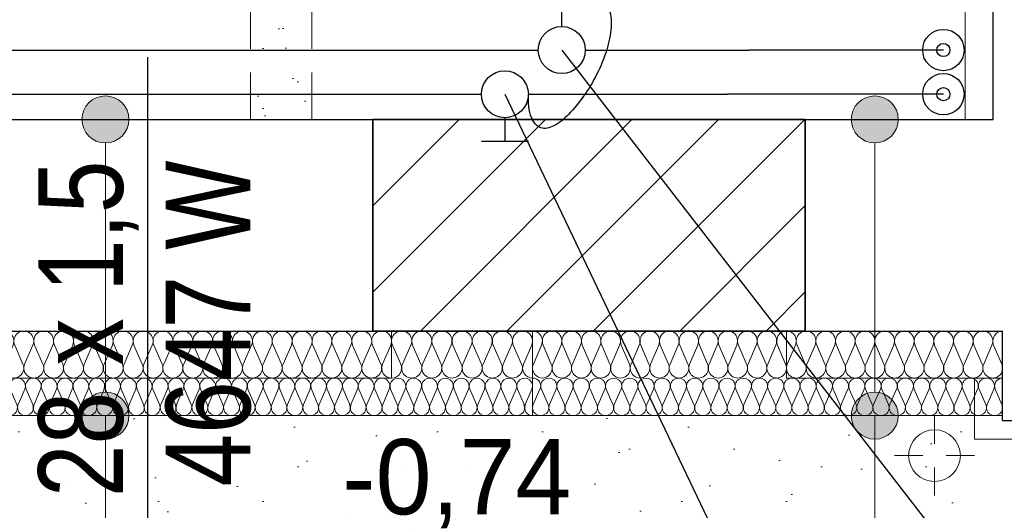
# Model space of a CAD drawing. Extents: x -440864 to -355682, y 13652 to 155872.
# Tile 21 of 179: x -417336 to -415241, y 22531 to 23575. Entities that reach past the tile are written whole.
import ezdxf
from ezdxf.lldxf.tags import DXFTag

# ---------------------------------------------------------------- set-up
doc = ezdxf.new("R2010")
doc.units = 0
doc.header["$MEASUREMENT"] = 0
doc.linetypes.add('Krawędzie ukryte', pattern=[150, 100, -50])
doc.layers.get('0').update_dxf_attribs({"color": 252})
for name, color, linetype in [('#podkład', 252, 'Continuous'), ('Arch ocieplenie', 252, 'Continuous'), ('Arch opisy', 252, 'Continuous'), ('Arch zmurowania', 252, 'Continuous'), ('Inwent Izolacje', 252, 'Continuous'), ('INWENT RZĘDNE', 252, 'Continuous'), ('IS_Armatura_Therm', 7, 'SOLID'), ('IS_Opisy_działek_Therm', 7, 'SOLID'), ('IS_Powrót', 5, 'DASH'), ('IS_Text_Armatury_Therm', 7, 'Continuous'), ('IS_Zasilanie', 1, 'SOLID')]:
    doc.layers.add(name, color=color, linetype=linetype)
for name, color, linetype, lineweight in [('Arch ocieplenie_Nr_Pióra__44', 252, 'Continuous', 13), ('Arch ocieplenie_Nr_Pióra__9', 252, 'Continuous', 13), ('Arch okna_Nr_Pióra__82', 252, 'Continuous', 20), ('Arch opisy_Nr_Pióra__21', 252, 'Continuous', 9), ('Arch wyburzenia_Nr_Pióra__2', 252, 'Continuous', 13), ('Arch wykończenie_Nr_Pióra__3', 252, 'Continuous', 18), ('Arch zmurowania_Nr_Pióra__21', 252, 'Continuous', 9), ('Arch zmurowania_Nr_Pióra__27', 252, 'Continuous', 35), ('INWENT DACH_Nr_Pióra__21', 252, 'Continuous', 9), ('Inwent Izolacje_Nr_Pióra__2', 252, 'Continuous', 13), ('INWENT RZĘDNE_Nr_Pióra__21', 252, 'Continuous', 9), ('INWENT.ŚCIANY_Nr_Pióra__1', 252, 'Continuous', 25), ('INWENT.ŚCIANY_Nr_Pióra__2', 252, 'Continuous', 13), ('INWENT.ŚCIANY_Nr_Pióra__21', 252, 'Continuous', 9)]:
    doc.layers.add(name, color=color, linetype=linetype, lineweight=lineweight)
doc.styles.add('GENERATED_STYLE_2', font='txt')
doc.styles.get("Standard").update_dxf_attribs({"font": 'arial.ttf', "width": 0.8, "bigfont": 'BIGFONT.SHX'})
tags = doc.linetypes.add('DASH', pattern=[15, 10, -5]).pattern_tags.tags
tags[6:7] = [DXFTag(74, 4), DXFTag(75, 0), DXFTag(340, '0'), DXFTag(46, 0.0), DXFTag(50, 0.0), DXFTag(44, 0.0), DXFTag(45, 0.0)]
tags[4:5] = [DXFTag(74, 4), DXFTag(75, 0), DXFTag(340, '0'), DXFTag(46, 0.0), DXFTag(50, 0.0), DXFTag(44, 0.0), DXFTag(45, 0.0)]
tags = doc.linetypes.add('SOLID', pattern=[10, 10, 0]).pattern_tags.tags
tags[6:7] = [DXFTag(74, 4), DXFTag(75, 0), DXFTag(340, '0'), DXFTag(46, 0.0), DXFTag(50, 0.0), DXFTag(44, 0.0), DXFTag(45, 0.0)]
tags[4:5] = [DXFTag(74, 4), DXFTag(75, 0), DXFTag(340, '0'), DXFTag(46, 0.0), DXFTag(50, 0.0), DXFTag(44, 0.0), DXFTag(45, 0.0)]
pattern_1 = [(45, (0, 200), (-63.63961, 63.63961), [0, -60, 0, -90]), (110, (200, 200), (84.572336, 30.781813), [0, -44, 0, -76])]

# ---------------------------------------------------------------- blocks, each defined once
blk = doc.blocks.new('Izolacja cieplna 14_3', base_point=(-416244.9, 22812.6))
at = {"layer": 'Arch ocieplenie_Nr_Pióra__44', "linetype": 'Continuous'}
for p, q in [((-416243.5, 22756.5), (-416229.2, 22788.8)), ((-416226.3, 22788.8), (-416211.9, 22756.5)), ((-416209, 22756.5), (-416194.7, 22788.8)), ((-416191.8, 22788.8), (-416177.4, 22756.5)), ((-416174.5, 22756.5), (-416160.2, 22788.8)), ((-416157.3, 22788.8), (-416142.9, 22756.5)), ((-416140.1, 22756.5), (-416125.7, 22788.8)), ((-416122.8, 22788.8), (-416108.5, 22756.5)), ((-416105.6, 22756.5), (-416091.2, 22788.8)), ((-416088.3, 22788.8), (-416074, 22756.5)), ((-416071.1, 22756.5), (-416056.7, 22788.8)), ((-416053.8, 22788.8), (-416039.5, 22756.5)), ((-416036.6, 22756.5), (-416022.3, 22788.8)), ((-416019.4, 22788.8), (-416005, 22756.5)), ((-416002.1, 22756.5), (-415987.8, 22788.8)), ((-415984.9, 22788.8), (-415970.5, 22756.5)), ((-415967.6, 22756.5), (-415953.3, 22788.8)), ((-415950.4, 22788.8), (-415936.1, 22756.5)), ((-415933.2, 22756.5), (-415918.8, 22788.8)), ((-415915.9, 22788.8), (-415901.6, 22756.5)), ((-415898.7, 22756.5), (-415884.3, 22788.8)), ((-415881.4, 22788.8), (-415867.1, 22756.5)), ((-415864.2, 22756.5), (-415849.8, 22788.8)), ((-415846.9, 22788.8), (-415832.6, 22756.5)), ((-415829.7, 22756.5), (-415815.4, 22788.8)), ((-415812.5, 22788.8), (-415798.1, 22756.5)), ((-415795.2, 22756.5), (-415780.9, 22788.8)), ((-415778, 22788.8), (-415763.6, 22756.5)), ((-415760.7, 22756.5), (-415746.4, 22788.8)), ((-415743.5, 22788.8), (-415729.2, 22756.5)), ((-415726.3, 22756.5), (-415711.9, 22788.8)), ((-415709, 22788.8), (-415694.7, 22756.5)), ((-415691.8, 22756.5), (-415677.4, 22788.8)), ((-415674.5, 22788.8), (-415660.2, 22756.5)), ((-415657.3, 22756.5), (-415642.9, 22788.8)), ((-415640.1, 22788.8), (-415625.7, 22756.5)), ((-415622.8, 22756.5), (-415608.5, 22788.8)), ((-415605.6, 22788.8), (-415591.2, 22756.5)), ((-415588.3, 22756.5), (-415574, 22788.8)), ((-415571.1, 22788.8), (-415556.7, 22756.5)), ((-415553.8, 22756.5), (-415539.5, 22788.8)), ((-415536.6, 22788.8), (-415522.3, 22756.5)), ((-415519.4, 22756.5), (-415505, 22788.8)), ((-415502.1, 22788.8), (-415487.8, 22756.5)), ((-415484.9, 22756.5), (-415470.5, 22788.8)), ((-415467.6, 22788.8), (-415453.3, 22756.5)), ((-415450.4, 22756.5), (-415436.1, 22788.8)), ((-415433.2, 22788.8), (-415418.8, 22756.5)), ((-415415.9, 22756.5), (-415401.6, 22788.8)), ((-415398.7, 22788.8), (-415384.3, 22756.5)), ((-415381.4, 22756.5), (-415367.1, 22788.8)), ((-415364.2, 22788.8), (-415349.8, 22756.5)), ((-415346.9, 22756.5), (-415332.6, 22788.8)), ((-415329.7, 22788.8), (-415315.4, 22756.5)), ((-415312.5, 22756.5), (-415298.1, 22788.8)), ((-415295.2, 22788.8), (-415280.9, 22756.5)), ((-415278, 22756.5), (-415263.6, 22788.8)), ((-415260.7, 22788.8), (-415246.4, 22756.5))]:
    blk.add_line(p, q, dxfattribs=at)
for centre, start_param, end_param in [((-416244.9, 22795.6), 5.870392, 7.853982), ((-416210.5, 22795.6), 5.870392, 9.837571), ((-416176, 22795.6), 5.870392, 9.837571), ((-416141.5, 22795.6), 5.870392, 9.837571), ((-416107, 22795.6), 5.870392, 9.837571), ((-416072.5, 22795.6), 5.870392, 9.837571), ((-416038.1, 22795.6), 5.870392, 9.837571), ((-416003.6, 22795.6), 5.870392, 9.837571), ((-415969.1, 22795.6), 5.870392, 9.837571), ((-415934.6, 22795.6), 5.870392, 9.837571), ((-415900.1, 22795.6), 5.870392, 9.837571), ((-415865.6, 22795.6), 5.870392, 9.837571), ((-415831.2, 22795.6), 5.870392, 9.837571), ((-415796.7, 22795.6), 5.870392, 9.837571), ((-415762.2, 22795.6), 5.870392, 9.837571), ((-415727.7, 22795.6), 5.870392, 9.837571), ((-415693.2, 22795.6), 5.870392, 9.837571), ((-415658.7, 22795.6), 5.870392, 9.837571), ((-415624.3, 22795.6), 5.870392, 9.837571), ((-415589.8, 22795.6), 5.870392, 9.837571), ((-415555.3, 22795.6), 5.870392, 9.837571), ((-415520.8, 22795.6), 5.870392, 9.837571), ((-415486.3, 22795.6), 5.870392, 9.837571), ((-415451.8, 22795.6), 5.870392, 9.837571), ((-415417.4, 22795.6), 5.870392, 9.837571), ((-415382.9, 22795.6), 5.870392, 9.837571), ((-415348.4, 22795.6), 5.870392, 9.837571), ((-415313.9, 22795.6), 5.870392, 9.837571), ((-415279.4, 22795.6), 5.870392, 9.837571), ((-415244.9, 22795.6), 1.570796, 3.554385), ((-416227.7, 22749.6), 2.728799, 6.695979), ((-416193.2, 22749.6), 2.728799, 6.695979), ((-416158.7, 22749.6), 2.728799, 6.695979), ((-416124.3, 22749.6), 2.728799, 6.695979), ((-416089.8, 22749.6), 2.728799, 6.695979), ((-416055.3, 22749.6), 2.728799, 6.695979), ((-416020.8, 22749.6), 2.728799, 6.695979), ((-415986.3, 22749.6), 2.728799, 6.695979), ((-415951.8, 22749.6), 2.728799, 6.695979), ((-415917.4, 22749.6), 2.728799, 6.695979), ((-415882.9, 22749.6), 2.728799, 6.695979), ((-415848.4, 22749.6), 2.728799, 6.695979), ((-415813.9, 22749.6), 2.728799, 6.695979), ((-415779.4, 22749.6), 2.728799, 6.695979), ((-415744.9, 22749.6), 2.728799, 6.695979), ((-415710.5, 22749.6), 2.728799, 6.695979), ((-415676, 22749.6), 2.728799, 6.695979), ((-415641.5, 22749.6), 2.728799, 6.695979), ((-415607, 22749.6), 2.728799, 6.695979), ((-415572.5, 22749.6), 2.728799, 6.695979), ((-415538.1, 22749.6), 2.728799, 6.695979), ((-415503.6, 22749.6), 2.728799, 6.695979), ((-415469.1, 22749.6), 2.728799, 6.695979), ((-415434.6, 22749.6), 2.728799, 6.695979), ((-415400.1, 22749.6), 2.728799, 6.695979), ((-415365.6, 22749.6), 2.728799, 6.695979), ((-415331.2, 22749.6), 2.728799, 6.695979), ((-415296.7, 22749.6), 2.728799, 6.695979), ((-415262.2, 22749.6), 2.728799, 6.695979)]:
    blk.add_ellipse(centre, major_axis=(17.2, 0), ratio=0.986834, start_param=start_param, end_param=end_param, dxfattribs=at)
blk = doc.blocks.new('Izolacja cieplna 14_4', base_point=(-417559.9, 22732.6))
at = {"layer": 'Arch ocieplenie_Nr_Pióra__9', "linetype": 'Continuous'}
for p, q in [((-417558.5, 22788.8), (-417544.5, 22756.5)), ((-417541.7, 22756.5), (-417527.6, 22788.8)), ((-417524.8, 22788.8), (-417510.8, 22756.5)), ((-417508, 22756.5), (-417493.9, 22788.8)), ((-417491.1, 22788.8), (-417477.1, 22756.5)), ((-417474.2, 22756.5), (-417460.2, 22788.8)), ((-417457.4, 22788.8), (-417443.4, 22756.5)), ((-417440.5, 22756.5), (-417426.5, 22788.8)), ((-417423.7, 22788.8), (-417409.6, 22756.5)), ((-417406.8, 22756.5), (-417392.8, 22788.8)), ((-417389.9, 22788.8), (-417375.9, 22756.5)), ((-417373.1, 22756.5), (-417359.1, 22788.8)), ((-417356.2, 22788.8), (-417342.2, 22756.5)), ((-417339.4, 22756.5), (-417325.3, 22788.8)), ((-417322.5, 22788.8), (-417308.5, 22756.5)), ((-417305.6, 22756.5), (-417291.6, 22788.8)), ((-417288.8, 22788.8), (-417274.8, 22756.5)), ((-417271.9, 22756.5), (-417257.9, 22788.8)), ((-417255.1, 22788.8), (-417241, 22756.5)), ((-417238.2, 22756.5), (-417224.2, 22788.8)), ((-417221.4, 22788.8), (-417207.3, 22756.5)), ((-417204.5, 22756.5), (-417190.5, 22788.8)), ((-417187.6, 22788.8), (-417173.6, 22756.5)), ((-417170.8, 22756.5), (-417156.7, 22788.8)), ((-417153.9, 22788.8), (-417139.9, 22756.5)), ((-417137.1, 22756.5), (-417123, 22788.8)), ((-417120.2, 22788.8), (-417106.2, 22756.5)), ((-417103.3, 22756.5), (-417089.3, 22788.8)), ((-417086.5, 22788.8), (-417072.5, 22756.5)), ((-417069.6, 22756.5), (-417055.6, 22788.8)), ((-417052.8, 22788.8), (-417038.7, 22756.5)), ((-417035.9, 22756.5), (-417021.9, 22788.8)), ((-417019, 22788.8), (-417005, 22756.5)), ((-417002.2, 22756.5), (-416988.2, 22788.8)), ((-416985.3, 22788.8), (-416971.3, 22756.5)), ((-416968.5, 22756.5), (-416954.4, 22788.8)), ((-416951.6, 22788.8), (-416937.6, 22756.5)), ((-416934.7, 22756.5), (-416920.7, 22788.8)), ((-416917.9, 22788.8), (-416903.9, 22756.5)), ((-416901, 22756.5), (-416887, 22788.8)), ((-416884.2, 22788.8), (-416870.1, 22756.5)), ((-416867.3, 22756.5), (-416853.3, 22788.8)), ((-416850.5, 22788.8), (-416836.4, 22756.5)), ((-416833.6, 22756.5), (-416819.6, 22788.8)), ((-416816.7, 22788.8), (-416802.7, 22756.5)), ((-416799.9, 22756.5), (-416785.9, 22788.8)), ((-416783, 22788.8), (-416769, 22756.5)), ((-416766.2, 22756.5), (-416752.1, 22788.8)), ((-416749.3, 22788.8), (-416735.3, 22756.5)), ((-416732.4, 22756.5), (-416718.4, 22788.8)), ((-416715.6, 22788.8), (-416701.6, 22756.5)), ((-416698.7, 22756.5), (-416684.7, 22788.8)), ((-416681.9, 22788.8), (-416667.8, 22756.5)), ((-416665, 22756.5), (-416651, 22788.8)), ((-416648.1, 22788.8), (-416634.1, 22756.5)), ((-416631.3, 22756.5), (-416617.3, 22788.8)), ((-416614.4, 22788.8), (-416600.4, 22756.5)), ((-416597.6, 22756.5), (-416583.5, 22788.8)), ((-416580.7, 22788.8), (-416566.7, 22756.5)), ((-416563.9, 22756.5), (-416549.8, 22788.8)), ((-416547, 22788.8), (-416533, 22756.5)), ((-416530.1, 22756.5), (-416516.1, 22788.8)), ((-416513.3, 22788.8), (-416499.2, 22756.5)), ((-416496.4, 22756.5), (-416482.4, 22788.8)), ((-416479.6, 22788.8), (-416465.5, 22756.5)), ((-416462.7, 22756.5), (-416448.7, 22788.8)), ((-416445.8, 22788.8), (-416431.8, 22756.5)), ((-416429, 22756.5), (-416415, 22788.8)), ((-416412.1, 22788.8), (-416398.1, 22756.5)), ((-416395.3, 22756.5), (-416381.2, 22788.8)), ((-416378.4, 22788.8), (-416364.4, 22756.5)), ((-416361.5, 22756.5), (-416347.5, 22788.8)), ((-416344.7, 22788.8), (-416330.7, 22756.5)), ((-416327.8, 22756.5), (-416313.8, 22788.8)), ((-416311, 22788.8), (-416296.9, 22756.5)), ((-416294.1, 22756.5), (-416280.1, 22788.8)), ((-416277.2, 22788.8), (-416263.2, 22756.5)), ((-416260.4, 22756.5), (-416246.4, 22788.8))]:
    blk.add_line(p, q, dxfattribs=at)
for centre, start_param, end_param in [((-417543.1, 22795.6), 4.299595, 8.266775), ((-417509.4, 22795.6), 4.299595, 8.266775), ((-417475.7, 22795.6), 4.299595, 8.266775), ((-417441.9, 22795.6), 4.299595, 8.266775), ((-417408.2, 22795.6), 4.299595, 8.266775), ((-417374.5, 22795.6), 4.299595, 8.266775), ((-417340.8, 22795.6), 4.299595, 8.266775), ((-417307.1, 22795.6), 4.299595, 8.266775), ((-417273.3, 22795.6), 4.299595, 8.266775), ((-417239.6, 22795.6), 4.299595, 8.266775), ((-417205.9, 22795.6), 4.299595, 8.266775), ((-417172.2, 22795.6), 4.299595, 8.266775), ((-417138.5, 22795.6), 4.299595, 8.266775), ((-417104.8, 22795.6), 4.299595, 8.266775), ((-417071, 22795.6), 4.299595, 8.266775), ((-417037.3, 22795.6), 4.299595, 8.266775), ((-417003.6, 22795.6), 4.299595, 8.266775), ((-416969.9, 22795.6), 4.299595, 8.266775), ((-416936.2, 22795.6), 4.299595, 8.266775), ((-416902.4, 22795.6), 4.299595, 8.266775), ((-416868.7, 22795.6), 4.299595, 8.266775), ((-416835, 22795.6), 4.299595, 8.266775), ((-416801.3, 22795.6), 4.299595, 8.266775), ((-416767.6, 22795.6), 4.299595, 8.266775), ((-416733.9, 22795.6), 4.299595, 8.266775), ((-416700.1, 22795.6), 4.299595, 8.266775), ((-416666.4, 22795.6), 4.299595, 8.266775), ((-416632.7, 22795.6), 4.299595, 8.266775), ((-416599, 22795.6), 4.299595, 8.266775), ((-416565.3, 22795.6), 4.299595, 8.266775), ((-416531.5, 22795.6), 4.299595, 8.266775), ((-416497.8, 22795.6), 4.299595, 8.266775), ((-416464.1, 22795.6), 4.299595, 8.266775), ((-416430.4, 22795.6), 4.299595, 8.266775), ((-416396.7, 22795.6), 4.299595, 8.266775), ((-416363, 22795.6), 4.299595, 8.266775), ((-416329.2, 22795.6), 4.299595, 8.266775), ((-416295.5, 22795.6), 4.299595, 8.266775), ((-416261.8, 22795.6), 4.299595, 8.266775), ((-417559.9, 22749.6), 3.141593, 5.125182), ((-417526.2, 22749.6), 1.158004, 5.125183), ((-417492.5, 22749.6), 1.158004, 5.125183), ((-417458.8, 22749.6), 1.158004, 5.125183), ((-417425.1, 22749.6), 1.158004, 5.125183), ((-417391.4, 22749.6), 1.158004, 5.125183), ((-417357.6, 22749.6), 1.158004, 5.125183), ((-417323.9, 22749.6), 1.158004, 5.125183), ((-417290.2, 22749.6), 1.158004, 5.125183), ((-417256.5, 22749.6), 1.158004, 5.125183), ((-417222.8, 22749.6), 1.158004, 5.125183), ((-417189.1, 22749.6), 1.158004, 5.125183), ((-417155.3, 22749.6), 1.158004, 5.125183), ((-417121.6, 22749.6), 1.158004, 5.125183), ((-417087.9, 22749.6), 1.158004, 5.125183), ((-417054.2, 22749.6), 1.158004, 5.125183), ((-417020.5, 22749.6), 1.158004, 5.125183), ((-416986.7, 22749.6), 1.158004, 5.125183), ((-416953, 22749.6), 1.158004, 5.125183), ((-416919.3, 22749.6), 1.158004, 5.125183), ((-416885.6, 22749.6), 1.158004, 5.125183), ((-416851.9, 22749.6), 1.158004, 5.125183), ((-416818.2, 22749.6), 1.158004, 5.125183), ((-416784.4, 22749.6), 1.158004, 5.125183), ((-416750.7, 22749.6), 1.158004, 5.125183), ((-416717, 22749.6), 1.158004, 5.125183), ((-416683.3, 22749.6), 1.158004, 5.125183), ((-416649.6, 22749.6), 1.158004, 5.125183), ((-416615.8, 22749.6), 1.158004, 5.125183), ((-416582.1, 22749.6), 1.158004, 5.125183), ((-416548.4, 22749.6), 1.158004, 5.125183), ((-416514.7, 22749.6), 1.158004, 5.125183), ((-416481, 22749.6), 1.158004, 5.125183), ((-416447.3, 22749.6), 1.158004, 5.125183), ((-416413.5, 22749.6), 1.158004, 5.125183), ((-416379.8, 22749.6), 1.158004, 5.125183), ((-416346.1, 22749.6), 1.158004, 5.125183), ((-416312.4, 22749.6), 1.158004, 5.125183), ((-416278.7, 22749.6), 1.158004, 5.125183), ((-416244.9, 22749.6), 1.158004, 3.141593)]:
    blk.add_ellipse(centre, major_axis=(0, 17), ratio=0.990877, start_param=start_param, end_param=end_param, dxfattribs=at)
blk = doc.blocks.new('Izolacja cieplna 14_34', base_point=(-416544.9, 22812.6))
at = {"layer": 'Arch ocieplenie_Nr_Pióra__9', "linetype": 'Continuous'}
for p, q in [((-416543.1, 22882.8), (-416525.3, 22842.4)), ((-416521.7, 22842.4), (-416503.9, 22882.8)), ((-416500.3, 22882.8), (-416482.5, 22842.4)), ((-416478.9, 22842.4), (-416461, 22882.8)), ((-416457.4, 22882.8), (-416439.6, 22842.4)), ((-416436, 22842.4), (-416418.2, 22882.8)), ((-416414.6, 22882.8), (-416396.7, 22842.4)), ((-416393.1, 22842.4), (-416375.3, 22882.8)), ((-416371.7, 22882.8), (-416353.9, 22842.4)), ((-416350.3, 22842.4), (-416332.5, 22882.8)), ((-416328.9, 22882.8), (-416311, 22842.4)), ((-416307.4, 22842.4), (-416289.6, 22882.8)), ((-416286, 22882.8), (-416268.2, 22842.4)), ((-416264.6, 22842.4), (-416246.7, 22882.8))]:
    blk.add_line(p, q, dxfattribs=at)
for centre, start_param, end_param in [((-416523.5, 22891.3), 5.870392, 9.837571), ((-416480.7, 22891.3), 5.870392, 9.837571), ((-416437.8, 22891.3), 5.870392, 9.837571), ((-416394.9, 22891.3), 5.870392, 9.837571), ((-416352.1, 22891.3), 5.870392, 9.837571), ((-416309.2, 22891.3), 5.870392, 9.837571), ((-416266.4, 22891.3), 5.870392, 9.837571), ((-416544.9, 22833.9), 4.712389, 6.695979), ((-416502.1, 22833.9), 2.7288, 6.695979), ((-416459.2, 22833.9), 2.7288, 6.695979), ((-416416.4, 22833.9), 2.7288, 6.695979), ((-416373.5, 22833.9), 2.7288, 6.695979), ((-416330.7, 22833.9), 2.7288, 6.695979), ((-416287.8, 22833.9), 2.7288, 6.695979), ((-416244.9, 22833.9), 2.7288, 4.712389)]:
    blk.add_ellipse(centre, major_axis=(21.4, 0), ratio=0.992505, start_param=start_param, end_param=end_param, dxfattribs=at)
blk = doc.blocks.new('Izolacja cieplna 14_35', base_point=(-415704.9, 22912.6))
at = {"layer": 'Arch ocieplenie_Nr_Pióra__44', "linetype": 'Continuous'}
for p, q in [((-415703.2, 22842.4), (-415685.8, 22882.8)), ((-415682.3, 22882.8), (-415664.9, 22842.4)), ((-415661.4, 22842.4), (-415644, 22882.8)), ((-415640.5, 22882.8), (-415623.1, 22842.4)), ((-415619.6, 22842.4), (-415602.2, 22882.8)), ((-415598.6, 22882.8), (-415581.2, 22842.4)), ((-415577.7, 22842.4), (-415560.3, 22882.8)), ((-415556.8, 22882.8), (-415539.4, 22842.4)), ((-415535.9, 22842.4), (-415518.5, 22882.8)), ((-415515, 22882.8), (-415497.6, 22842.4)), ((-415494.1, 22842.4), (-415476.7, 22882.8)), ((-415473.2, 22882.8), (-415455.8, 22842.4)), ((-415452.3, 22842.4), (-415434.9, 22882.8)), ((-415431.4, 22882.8), (-415414, 22842.4)), ((-415410.5, 22842.4), (-415393.1, 22882.8)), ((-415389.6, 22882.8), (-415372.2, 22842.4)), ((-415368.6, 22842.4), (-415351.2, 22882.8)), ((-415347.7, 22882.8), (-415330.3, 22842.4)), ((-415326.8, 22842.4), (-415309.4, 22882.8)), ((-415305.9, 22882.8), (-415288.5, 22842.4)), ((-415285, 22842.4), (-415267.6, 22882.8)), ((-415264.1, 22882.8), (-415246.7, 22842.4))]:
    blk.add_line(p, q, dxfattribs=at)
for centre, start_param, end_param in [((-415704.9, 22891.3), 4.299596, 6.283185), ((-415663.1, 22891.3), 4.299595, 8.266774), ((-415621.3, 22891.3), 4.299595, 8.266774), ((-415579.5, 22891.3), 4.299595, 8.266774), ((-415537.7, 22891.3), 4.299595, 8.266774), ((-415495.9, 22891.3), 4.299595, 8.266774), ((-415454, 22891.3), 4.299595, 8.266774), ((-415412.2, 22891.3), 4.299595, 8.266774), ((-415370.4, 22891.3), 4.299595, 8.266774), ((-415328.6, 22891.3), 4.299595, 8.266774), ((-415286.8, 22891.3), 4.299595, 8.266774), ((-415244.9, 22891.3), 0, 1.983589), ((-415684, 22833.9), 1.158003, 5.125183), ((-415642.2, 22833.9), 1.158003, 5.125183), ((-415600.4, 22833.9), 1.158003, 5.125183), ((-415558.6, 22833.9), 1.158003, 5.125183), ((-415516.8, 22833.9), 1.158003, 5.125183), ((-415474.9, 22833.9), 1.158003, 5.125183), ((-415433.1, 22833.9), 1.158003, 5.125183), ((-415391.3, 22833.9), 1.158003, 5.125183), ((-415349.5, 22833.9), 1.158003, 5.125183), ((-415307.7, 22833.9), 1.158003, 5.125183), ((-415265.9, 22833.9), 1.158003, 5.125183)]:
    blk.add_ellipse(centre, major_axis=(0, 21.3), ratio=0.983146, start_param=start_param, end_param=end_param, dxfattribs=at)
blk = doc.blocks.new('Izolacja cieplna 14_36', base_point=(-416244.9, 22912.6))
at = {"layer": 'Arch ocieplenie_Nr_Pióra__44', "linetype": 'Continuous'}
for p, q in [((-416243.2, 22842.4), (-416225.9, 22882.8)), ((-416222.4, 22882.8), (-416205.2, 22842.4)), ((-416201.7, 22842.4), (-416184.4, 22882.8)), ((-416180.9, 22882.8), (-416163.6, 22842.4)), ((-416160.1, 22842.4), (-416142.8, 22882.8)), ((-416139.4, 22882.8), (-416122.1, 22842.4)), ((-416118.6, 22842.4), (-416101.3, 22882.8)), ((-416097.8, 22882.8), (-416080.5, 22842.4)), ((-416077, 22842.4), (-416059.8, 22882.8)), ((-416056.3, 22882.8), (-416039, 22842.4)), ((-416035.5, 22842.4), (-416018.2, 22882.8)), ((-416014.7, 22882.8), (-415997.5, 22842.4)), ((-415994, 22842.4), (-415976.7, 22882.8)), ((-415973.2, 22882.8), (-415955.9, 22842.4)), ((-415952.4, 22842.4), (-415935.2, 22882.8)), ((-415931.7, 22882.8), (-415914.4, 22842.4)), ((-415910.9, 22842.4), (-415893.6, 22882.8)), ((-415890.1, 22882.8), (-415872.8, 22842.4)), ((-415869.4, 22842.4), (-415852.1, 22882.8)), ((-415848.6, 22882.8), (-415831.3, 22842.4)), ((-415827.8, 22842.4), (-415810.5, 22882.8)), ((-415807, 22882.8), (-415789.8, 22842.4)), ((-415786.3, 22842.4), (-415769, 22882.8)), ((-415765.5, 22882.8), (-415748.2, 22842.4)), ((-415744.7, 22842.4), (-415727.5, 22882.8)), ((-415724, 22882.8), (-415706.7, 22842.4))]:
    blk.add_line(p, q, dxfattribs=at)
for centre, start_param, end_param in [((-416244.9, 22891.3), 4.299596, 6.283185), ((-416203.4, 22891.3), 4.299595, 8.266774), ((-416161.9, 22891.3), 4.299595, 8.266774), ((-416120.3, 22891.3), 4.299595, 8.266774), ((-416078.8, 22891.3), 4.299595, 8.266774), ((-416037.3, 22891.3), 4.299595, 8.266774), ((-415995.7, 22891.3), 4.299595, 8.266774), ((-415954.2, 22891.3), 4.299595, 8.266774), ((-415912.6, 22891.3), 4.299595, 8.266774), ((-415871.1, 22891.3), 4.299595, 8.266774), ((-415829.6, 22891.3), 4.299595, 8.266774), ((-415788, 22891.3), 4.299595, 8.266774), ((-415746.5, 22891.3), 4.299595, 8.266774), ((-415704.9, 22891.3), 6.283185, 8.266774), ((-416224.2, 22833.9), 1.158003, 5.125183), ((-416182.6, 22833.9), 1.158003, 5.125183), ((-416141.1, 22833.9), 1.158003, 5.125183), ((-416099.6, 22833.9), 1.158003, 5.125183), ((-416058, 22833.9), 1.158003, 5.125183), ((-416016.5, 22833.9), 1.158003, 5.125183), ((-415974.9, 22833.9), 1.158003, 5.125183), ((-415933.4, 22833.9), 1.158003, 5.125183), ((-415891.9, 22833.9), 1.158003, 5.125183), ((-415850.3, 22833.9), 1.158003, 5.125183), ((-415808.8, 22833.9), 1.158003, 5.125183), ((-415767.3, 22833.9), 1.158003, 5.125183), ((-415725.7, 22833.9), 1.158003, 5.125183)]:
    blk.add_ellipse(centre, major_axis=(0, 21.3), ratio=0.97657, start_param=start_param, end_param=end_param, dxfattribs=at)
blk = doc.blocks.new('Ściana_8', base_point=(-416584.9, 23362.6))
at = {"layer": 'Arch zmurowania_Nr_Pióra__21', "linetype": 'Continuous'}
h = blk.add_hatch(dxfattribs=at)
h.set_pattern_fill('Common_Brick', color=256, style=0, pattern_type=2)
h.set_pattern_definition([(45, (0, 0), (-91.92388, 91.92388), [])])
h.paths.add_polyline_path([(-416584.9, 22912.6), (-415664.9, 22912.6), (-415664.9, 23362.6), (-416584.9, 23362.6)], flags=0)
at = {"layer": 'Arch zmurowania_Nr_Pióra__27', "linetype": 'Continuous'}
for p, q in [((-415664.9, 23362.6), (-416584.9, 23362.6)), ((-416584.9, 23362.6), (-416584.9, 22912.6)), ((-415664.9, 22912.6), (-415664.9, 23362.6)), ((-416584.9, 22912.6), (-415664.9, 22912.6))]:
    blk.add_line(p, q, dxfattribs=at)
blk = doc.blocks.new('Izolacja cieplna 14_261', base_point=(-417559.9, 22812.6))
at = {"layer": 'Inwent Izolacje_Nr_Pióra__2', "linetype": 'Continuous'}
for p, q in [((-417558.2, 22882.8), (-417540.6, 22842.4)), ((-417537, 22842.4), (-417519.4, 22882.8)), ((-417515.9, 22882.8), (-417498.3, 22842.4)), ((-417494.7, 22842.4), (-417477.1, 22882.8)), ((-417473.6, 22882.8), (-417456, 22842.4)), ((-417452.4, 22842.4), (-417434.8, 22882.8)), ((-417431.3, 22882.8), (-417413.7, 22842.4)), ((-417410.2, 22842.4), (-417392.6, 22882.8)), ((-417389, 22882.8), (-417371.4, 22842.4)), ((-417367.9, 22842.4), (-417350.3, 22882.8)), ((-417346.7, 22882.8), (-417329.1, 22842.4)), ((-417325.6, 22842.4), (-417308, 22882.8)), ((-417304.4, 22882.8), (-417286.8, 22842.4)), ((-417283.3, 22842.4), (-417265.7, 22882.8)), ((-417262.1, 22882.8), (-417244.5, 22842.4)), ((-417241, 22842.4), (-417223.4, 22882.8)), ((-417219.8, 22882.8), (-417202.2, 22842.4)), ((-417198.7, 22842.4), (-417181.1, 22882.8)), ((-417177.5, 22882.8), (-417160, 22842.4)), ((-417156.4, 22842.4), (-417138.8, 22882.8)), ((-417135.3, 22882.8), (-417117.7, 22842.4)), ((-417114.1, 22842.4), (-417096.5, 22882.8)), ((-417093, 22882.8), (-417075.4, 22842.4)), ((-417071.8, 22842.4), (-417054.2, 22882.8)), ((-417050.7, 22882.8), (-417033.1, 22842.4)), ((-417029.5, 22842.4), (-417011.9, 22882.8)), ((-417008.4, 22882.8), (-416990.8, 22842.4)), ((-416987.2, 22842.4), (-416969.6, 22882.8)), ((-416966.1, 22882.8), (-416948.5, 22842.4)), ((-416944.9, 22842.4), (-416927.3, 22882.8)), ((-416923.8, 22882.8), (-416906.2, 22842.4)), ((-416902.7, 22842.4), (-416885.1, 22882.8)), ((-416881.5, 22882.8), (-416863.9, 22842.4)), ((-416860.4, 22842.4), (-416842.8, 22882.8)), ((-416839.2, 22882.8), (-416821.6, 22842.4)), ((-416818.1, 22842.4), (-416800.5, 22882.8)), ((-416796.9, 22882.8), (-416779.3, 22842.4)), ((-416775.8, 22842.4), (-416758.2, 22882.8)), ((-416754.6, 22882.8), (-416737, 22842.4)), ((-416733.5, 22842.4), (-416715.9, 22882.8)), ((-416712.3, 22882.8), (-416694.7, 22842.4)), ((-416691.2, 22842.4), (-416673.6, 22882.8)), ((-416670, 22882.8), (-416652.5, 22842.4)), ((-416648.9, 22842.4), (-416631.3, 22882.8)), ((-416627.8, 22882.8), (-416610.2, 22842.4)), ((-416606.6, 22842.4), (-416589, 22882.8)), ((-416585.5, 22882.8), (-416567.9, 22842.4)), ((-416564.3, 22842.4), (-416546.7, 22882.8))]:
    blk.add_line(p, q, dxfattribs=at)
for centre, start_param, end_param in [((-417538.8, 22891.3), 4.299595, 8.266775), ((-417496.5, 22891.3), 4.299595, 8.266775), ((-417454.2, 22891.3), 4.299595, 8.266775), ((-417411.9, 22891.3), 4.299595, 8.266775), ((-417369.6, 22891.3), 4.299595, 8.266775), ((-417327.3, 22891.3), 4.299595, 8.266775), ((-417285.1, 22891.3), 4.299595, 8.266775), ((-417242.8, 22891.3), 4.299595, 8.266775), ((-417200.5, 22891.3), 4.299595, 8.266775), ((-417158.2, 22891.3), 4.299595, 8.266775), ((-417115.9, 22891.3), 4.299595, 8.266775), ((-417073.6, 22891.3), 4.299595, 8.266775), ((-417031.3, 22891.3), 4.299595, 8.266775), ((-416989, 22891.3), 4.299595, 8.266775), ((-416946.7, 22891.3), 4.299595, 8.266775), ((-416904.4, 22891.3), 4.299595, 8.266775), ((-416862.1, 22891.3), 4.299595, 8.266775), ((-416819.8, 22891.3), 4.299595, 8.266775), ((-416777.6, 22891.3), 4.299595, 8.266775), ((-416735.3, 22891.3), 4.299595, 8.266775), ((-416693, 22891.3), 4.299595, 8.266775), ((-416650.7, 22891.3), 4.299595, 8.266775), ((-416608.4, 22891.3), 4.299595, 8.266775), ((-416566.1, 22891.3), 4.299595, 8.266775), ((-417559.9, 22833.9), 3.141593, 5.125182), ((-417517.7, 22833.9), 1.158004, 5.125183), ((-417475.4, 22833.9), 1.158004, 5.125183), ((-417433.1, 22833.9), 1.158004, 5.125183), ((-417390.8, 22833.9), 1.158004, 5.125183), ((-417348.5, 22833.9), 1.158004, 5.125183), ((-417306.2, 22833.9), 1.158004, 5.125183), ((-417263.9, 22833.9), 1.158004, 5.125183), ((-417221.6, 22833.9), 1.158004, 5.125183), ((-417179.3, 22833.9), 1.158004, 5.125183), ((-417137, 22833.9), 1.158004, 5.125183), ((-417094.7, 22833.9), 1.158004, 5.125183), ((-417052.4, 22833.9), 1.158004, 5.125183), ((-417010.2, 22833.9), 1.158004, 5.125183), ((-416967.9, 22833.9), 1.158004, 5.125183), ((-416925.6, 22833.9), 1.158004, 5.125183), ((-416883.3, 22833.9), 1.158004, 5.125183), ((-416841, 22833.9), 1.158004, 5.125183), ((-416798.7, 22833.9), 1.158004, 5.125183), ((-416756.4, 22833.9), 1.158004, 5.125183), ((-416714.1, 22833.9), 1.158004, 5.125183), ((-416671.8, 22833.9), 1.158004, 5.125183), ((-416629.5, 22833.9), 1.158004, 5.125183), ((-416587.2, 22833.9), 1.158004, 5.125183), ((-416544.9, 22833.9), 1.158004, 3.141593)]:
    blk.add_ellipse(centre, major_axis=(0, 21.3), ratio=0.994265, start_param=start_param, end_param=end_param, dxfattribs=at)
blk = doc.blocks.new('Koty wysokościowe_5', base_point=(-416789.8, 22293))
at = {"layer": 'INWENT RZĘDNE_Nr_Pióra__21', "linetype": 'Continuous'}
for points in [[(-416789.8, 22293), (-416689.8, 22293), (-416697.4, 22331.2), (-416719.1, 22363.7), (-416751.6, 22385.4), (-416789.8, 22393)], [(-416789.8, 22293), (-416889.8, 22293), (-416882.2, 22254.7), (-416860.5, 22222.3), (-416828.1, 22200.6), (-416789.8, 22193)]]:
    blk.add_hatch(color=256, dxfattribs=at).paths.add_polyline_path(points, flags=0)
for p, q in [((-416789.8, 22093), (-416789.8, 22493)), ((-416989.8, 22293), (-416589.8, 22293))]:
    blk.add_line(p, q, dxfattribs=at)
blk.add_circle((-416789.8, 22293), 100, dxfattribs=at)
at = {"layer": 'INWENT RZĘDNE_Nr_Pióra__21', "insert": (-416650.2, 22493), "char_height": 160, "attachment_point": 7, "style": 'GENERATED_STYLE_2'}
blk.add_mtext('{-0,74}', dxfattribs=at)
blk = doc.blocks.new('Linia_50', base_point=(-417153.8, 22732.6))
at = {"layer": 'Arch opisy_Nr_Pióra__21', "linetype": 'Continuous'}
blk.add_line((-417153.8, 22732.6), (-417153.8, 20652.8), dxfattribs=at)
blk.add_circle((-417153.8, 20352.8), 300, dxfattribs=at)
blk = doc.blocks.new('Linia_51', base_point=(-417153.8, 23362.6))
at = {"layer": 'Arch opisy_Nr_Pióra__21', "linetype": 'Continuous'}
for points in [[(-417103.8, 23362.6), (-417107.6, 23381.7), (-417118.4, 23398), (-417134.6, 23408.8), (-417153.8, 23412.6), (-417172.9, 23408.8), (-417189.1, 23398), (-417199.9, 23381.7), (-417203.8, 23362.6), (-417199.9, 23343.5), (-417189.1, 23327.3), (-417172.9, 23316.4), (-417153.8, 23312.6), (-417134.6, 23316.4), (-417118.4, 23327.3), (-417107.6, 23343.5)], [(-417103.8, 22732.6), (-417107.6, 22751.7), (-417118.4, 22768), (-417134.6, 22778.8), (-417153.8, 22782.6), (-417172.9, 22778.8), (-417189.1, 22768), (-417199.9, 22751.7), (-417203.8, 22732.6), (-417199.9, 22713.5), (-417189.1, 22697.3), (-417172.9, 22686.4), (-417153.8, 22682.6), (-417134.6, 22686.4), (-417118.4, 22697.3), (-417107.6, 22713.5)]]:
    blk.add_hatch(color=256, dxfattribs=at).paths.add_polyline_path(points, flags=0)
blk.add_line((-417153.8, 23312.6), (-417153.8, 22782.6), dxfattribs=at)
for centre in [(-417153.8, 23362.6), (-417153.8, 22732.6)]:
    blk.add_circle(centre, 50, dxfattribs=at)
blk = doc.blocks.new('Linia_54', base_point=(-415516.9, 22732.6))
at = {"layer": 'Arch opisy_Nr_Pióra__21', "linetype": 'Continuous'}
blk.add_line((-415516.9, 22732.6), (-415516.9, 20652.8), dxfattribs=at)
blk.add_circle((-415516.9, 20352.8), 300, dxfattribs=at)
blk = doc.blocks.new('Linia_55', base_point=(-415516.9, 23362.6))
at = {"layer": 'Arch opisy_Nr_Pióra__21', "linetype": 'Continuous'}
for points in [[(-415466.9, 23362.6), (-415470.7, 23381.7), (-415481.6, 23398), (-415497.8, 23408.8), (-415516.9, 23412.6), (-415536, 23408.8), (-415552.3, 23398), (-415563.1, 23381.7), (-415566.9, 23362.6), (-415563.1, 23343.5), (-415552.3, 23327.3), (-415536, 23316.4), (-415516.9, 23312.6), (-415497.8, 23316.4), (-415481.6, 23327.3), (-415470.7, 23343.5)], [(-415466.9, 22732.6), (-415470.7, 22751.7), (-415481.6, 22768), (-415497.8, 22778.8), (-415516.9, 22782.6), (-415536, 22778.8), (-415552.3, 22768), (-415563.1, 22751.7), (-415566.9, 22732.6), (-415563.1, 22713.5), (-415552.3, 22697.3), (-415536, 22686.4), (-415516.9, 22682.6), (-415497.8, 22686.4), (-415481.6, 22697.3), (-415470.7, 22713.5)]]:
    blk.add_hatch(color=256, dxfattribs=at).paths.add_polyline_path(points, flags=0)
blk.add_line((-415516.9, 23312.6), (-415516.9, 22782.6), dxfattribs=at)
for centre in [(-415516.9, 23362.6), (-415516.9, 22732.6)]:
    blk.add_circle(centre, 50, dxfattribs=at)
blk = doc.blocks.new('parter')
at = {"layer": 'Arch okna_Nr_Pióra__82', "linetype": 'Continuous'}
h = blk.add_hatch(dxfattribs=at)
h.set_pattern_fill('Render', color=252, style=0, pattern_type=2)
h.set_pattern_definition([(45, (0, 350), (-111.36932, 111.36932), [0, -105, 0, -157.5]), (110, (350, 350), (148.00159, 53.86817), [0, -77, 0, -133])])
h.paths.add_polyline_path([(-415304.9, 22682.6), (-415304.9, 22732.6), (-422864.9, 22732.6), (-422864.9, 22392.6), (-414758.4, 22392.6), (-414758.2, 22682.6)], flags=0)
at = {"layer": 'Arch wyburzenia_Nr_Pióra__2', "linetype": 'Continuous'}
h = blk.add_hatch(dxfattribs=at)
h.set_pattern_fill('Cut_Stone', color=252, style=0, pattern_type=2)
h.set_pattern_definition(pattern_1)
h.paths.add_polyline_path([(-416864.9, 24432.6), (-416899.9, 24432.6), (-416899.9, 24332.6), (-416864.9, 24332.6), (-416864.9, 24282.6), (-416844.9, 24282.6), (-416844.9, 23362.6), (-416714.9, 23362.6), (-416714.9, 24282.6), (-416294.9, 24282.6), (-416294.9, 24332.6), (-416259.9, 24332.6), (-416259.9, 24432.6), (-416294.9, 24432.6), (-416714.9, 24432.6), (-416714.9, 26132.6), (-416844.9, 26132.6), (-416844.9, 24432.6)], flags=0)
at = {"layer": 'Arch wykończenie_Nr_Pióra__3', "color": 252, "linetype": 'Continuous'}
for p, q in [((-416244.9, 22732.6), (-416244.9, 22912.6)), ((-417559.9, 22732.6), (-416544.9, 22732.6)), ((-416544.9, 22732.6), (-415704.9, 22732.6)), ((-415704.9, 22732.6), (-415244.9, 22732.6))]:
    blk.add_line(p, q, dxfattribs=at)
at = {"layer": 'INWENT DACH_Nr_Pióra__21', "color": 252, "linetype": 'Continuous'}
for p, q in [((-415389.9, 22672.6), (-415389.9, 22732.6)), ((-415414.9, 22647.6), (-415474.9, 22647.6)), ((-415364.9, 22647.6), (-415304.9, 22647.6)), ((-415389.9, 22622.6), (-415389.9, 22562.6))]:
    blk.add_line(p, q, dxfattribs=at)
blk.add_circle((-415389.9, 22647.6), 55, dxfattribs=at)
at = {"layer": 'INWENT.ŚCIANY_Nr_Pióra__1', "color": 252, "linetype": 'Continuous'}
for p, q in [((-415264.9, 23362.6), (-415264.9, 24282.6)), ((-417534.9, 23362.6), (-416714.9, 23362.6)), ((-416714.9, 23362.6), (-416584.9, 23362.6)), ((-416584.9, 23362.6), (-416584.9, 22912.6)), ((-415664.9, 23362.6), (-415664.9, 22912.6)), ((-415664.9, 23362.6), (-415264.9, 23362.6)), ((-417534.9, 22912.6), (-416584.9, 22912.6)), ((-415664.9, 22912.6), (-415244.9, 22912.6)), ((-415244.9, 22722.6), (-415244.9, 22912.6)), ((-415244.9, 22722.6), (-414124.9, 22722.6))]:
    blk.add_line(p, q, dxfattribs=at)
at = {"layer": 'INWENT.ŚCIANY_Nr_Pióra__2', "color": 252, "linetype": 'Krawędzie ukryte'}
for p, q in [((-416844.9, 23362.6), (-416844.9, 24282.6)), ((-416714.9, 23362.6), (-416714.9, 24282.6))]:
    blk.add_line(p, q, dxfattribs=at)
at = {"layer": 'INWENT.ŚCIANY_Nr_Pióra__2', "color": 252, "linetype": 'Continuous'}
for p, q in [((-416544.9, 22812.6), (-416544.9, 22912.6)), ((-415704.9, 22812.6), (-415704.9, 22912.6)), ((-417559.9, 22812.6), (-416544.9, 22812.6)), ((-415704.9, 22812.6), (-415244.9, 22812.6))]:
    blk.add_line(p, q, dxfattribs=at)
at = {"layer": 'INWENT.ŚCIANY_Nr_Pióra__21', "color": 252, "linetype": 'Continuous'}
for p, q in [((-415324.9, 23362.6), (-415324.9, 24282.6)), ((-416584.9, 23362.6), (-415664.9, 23362.6)), ((-415304.9, 22682.6), (-415304.9, 22812.6)), ((-415304.9, 22682.6), (-413139.4, 22682.6))]:
    blk.add_line(p, q, dxfattribs=at)
at = {"layer": 'Arch ocieplenie', "color": 252, "linetype": 'Continuous', "lineweight": 13}
for name, p in [('Izolacja cieplna 14_34', (-416544.9, 22812.6)), ('Izolacja cieplna 14_36', (-416244.9, 22912.6)), ('Izolacja cieplna 14_35', (-415704.9, 22912.6)), ('Izolacja cieplna 14_4', (-417559.9, 22732.6)), ('Izolacja cieplna 14_3', (-416244.9, 22812.6))]:
    blk.add_blockref(name, p, dxfattribs=at)
at = {"layer": 'Arch opisy', "color": 252, "linetype": 'Continuous'}
for name, p in [('Linia_51', (-417153.8, 23362.6)), ('Linia_55', (-415516.9, 23362.6)), ('Linia_50', (-417153.8, 22732.6)), ('Linia_54', (-415516.9, 22732.6))]:
    blk.add_blockref(name, p, dxfattribs=at)
at = {"layer": 'Arch zmurowania', "color": 252}
blk.add_blockref('Ściana_8', (-416584.9, 23362.6), dxfattribs=at)
at = {"layer": 'Inwent Izolacje', "color": 252, "linetype": 'Continuous', "lineweight": 13}
blk.add_blockref('Izolacja cieplna 14_261', (-417559.9, 22812.6), dxfattribs=at)
at = {"layer": 'INWENT RZĘDNE', "color": 252}
blk.add_blockref('Koty wysokościowe_5', (-416789.8, 22293), dxfattribs=at)

msp = doc.modelspace()

# ---------------------------------------------------------------- block references
at = {"layer": '#podkład', "color": 3, "lineweight": 50}
msp.add_blockref('parter', (0, 0), dxfattribs=at)

# ---------------------------------------------------------------- next in the draw order: hatches: boundary and pattern name
at = {"layer": 'Arch wyburzenia_Nr_Pióra__2', "linetype": 'Continuous'}
h = msp.add_hatch(dxfattribs=at)
h.set_pattern_fill('Cut_Stone', color=256, style=0, pattern_type=2)
h.set_pattern_definition(pattern_1)
h.paths.add_polyline_path([(-416864.9, 24432.6), (-416899.9, 24432.6), (-416899.9, 24332.6), (-416864.9, 24332.6), (-416864.9, 24282.6), (-416844.9, 24282.6), (-416844.9, 23362.6), (-416714.9, 23362.6), (-416714.9, 24282.6), (-416294.9, 24282.6), (-416294.9, 24332.6), (-416259.9, 24332.6), (-416259.9, 24432.6), (-416294.9, 24432.6), (-416714.9, 24432.6), (-416714.9, 26132.6), (-416844.9, 26132.6), (-416844.9, 24432.6)], flags=0)

# ---------------------------------------------------------------- next in the draw order: linework, layer by layer
at = {"color": 0, "lineweight": 30}
for centre, radius in [((-415371, 23510.1), 44), ((-415371, 23510.1), 14), ((-415371, 23416.1), 44), ((-415371, 23416.1), 14)]:
    msp.add_circle(centre, radius, dxfattribs=at)
at = {"layer": 'IS_Armatura_Therm', "lineweight": 30, "ltscale": 10}
for p, q in [((-416182.8, 23560.1), (-416182.8, 23610.1)), ((-416304, 23366.1), (-416304, 23316.1)), ((-416354, 23316.1), (-416254, 23316.1))]:
    msp.add_line(p, q, dxfattribs=at)
for centre in [(-416182.8, 23510.1), (-416304, 23416.1)]:
    msp.add_ellipse(centre, major_axis=(50, 0), ratio=1, dxfattribs=at)
msp.add_open_spline([(-416157.8, 23641.1), (-416141.3, 23641.1), (-416110, 23637.1), (-416079.4, 23601.5), (-416076, 23556.4), (-416086.3, 23508.3), (-416107, 23458.7), (-416134.2, 23412.6), (-416165.3, 23374.7), (-416194.1, 23349), (-416229.4, 23338.6), (-416254.6, 23372), (-416254, 23398.9), (-416254, 23416.1)], degree=3, knots=[0, 0, 0, 0, 49.679063, 88.179721, 130.368461, 180.324101, 235.382352, 290.670685, 340.754609, 380.631547, 408.440978, 436.663802, 488.292266, 488.292266, 488.292266, 488.292266], dxfattribs=at)
at = {"layer": 'IS_Opisy_działek_Therm', "ltscale": 10}
msp.add_line((-417064.3, 23495.2), (-417064.3, 22490.2), dxfattribs=at)
for points in [[(-416182.8, 23510.1), (-415402.4, 22502.5), (-413352.4, 22502.5)], [(-416304, 23416.1), (-415464.1, 21659), (-414124.1, 21659)]]:
    msp.add_lwpolyline(points, dxfattribs=at)
at = {"layer": 'IS_Powrót', "lineweight": 30, "ltscale": 10}
for p, q in [((-418429.3, 23510.1), (-416232.8, 23510.1)), ((-416132.8, 23510.1), (-415783.9, 23510.1)), ((-415371, 23510.1), (-415783.9, 23510.1))]:
    msp.add_line(p, q, dxfattribs=at)
at = {"layer": 'IS_Zasilanie', "lineweight": 30, "ltscale": 10}
for p, q in [((-418329.3, 23416.1), (-416354, 23416.1)), ((-416254, 23416.1), (-415830.6, 23416.1)), ((-415371, 23416.1), (-415830.6, 23416.1))]:
    msp.add_line(p, q, dxfattribs=at)

# ---------------------------------------------------------------- next in the draw order: texts
at = {"layer": 'IS_Opisy_działek_Therm', "ltscale": 10, "char_height": 180, "rotation": 90}
for s, insert, attachment_point in [('\\fArial|b0|i0;28 x 1,5', (-417083.1, 23275.2), 9), ('\\fArial|b0|i0;4647 W', (-417025.5, 23275.2), 3)]:
    msp.add_mtext(s, dxfattribs=dict(at, insert=insert, attachment_point=attachment_point))
at = {"layer": 'IS_Text_Armatury_Therm', "linetype": 'SOLID', "ltscale": 10, "insert": (-414861.7, 23208.5), "char_height": 180, "attachment_point": 9}
msp.add_mtext('\\fArial|b0|i0;co1', dxfattribs=at)
at = {"layer": 'IS_Text_Armatury_Therm', "color": 3, "linetype": 'SOLID', "lineweight": 50, "ltscale": 10, "insert": (-416621.6, 22936.8), "char_height": 180, "attachment_point": 9}
msp.add_mtext('\\fArial|b0|i0;', dxfattribs=at)

doc.saveas('drawing.dxf')
